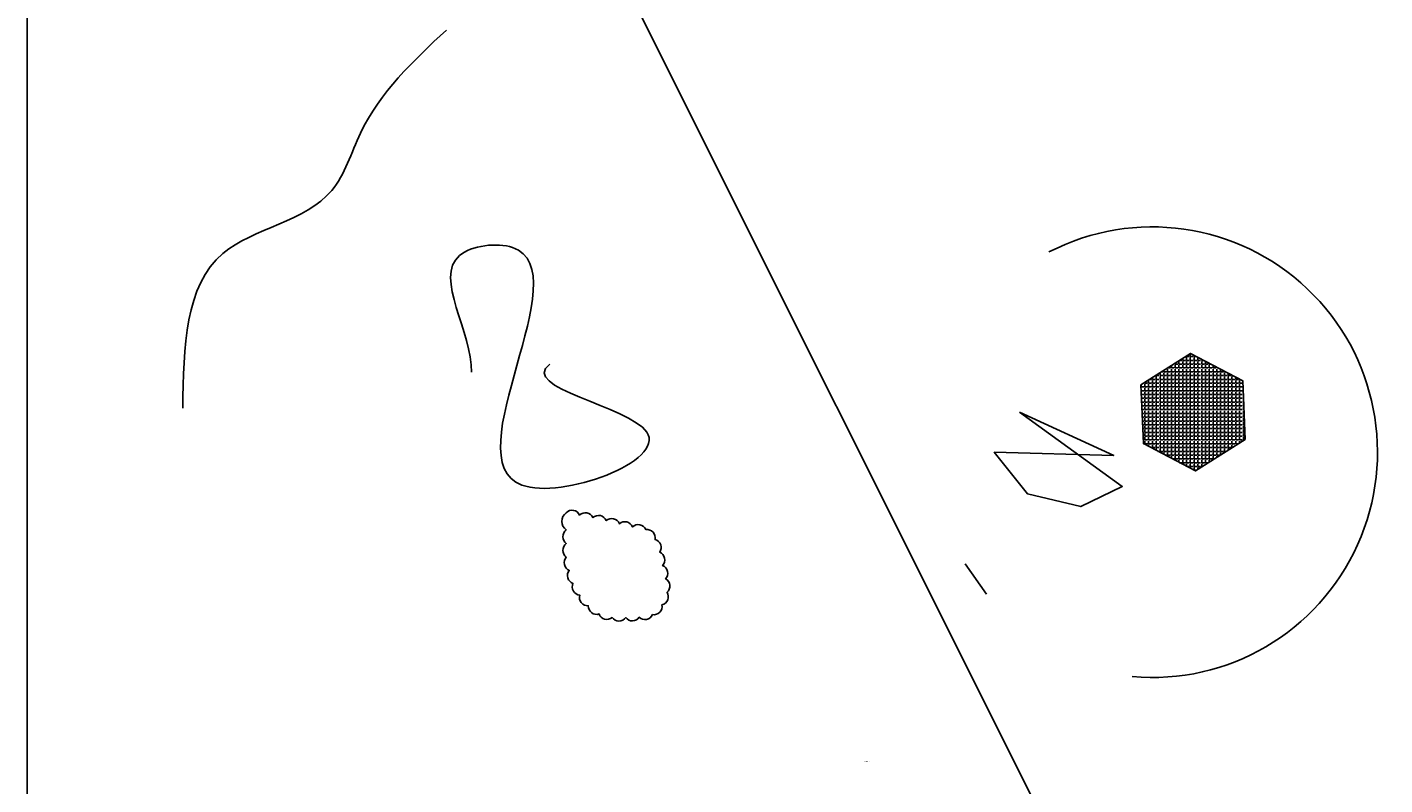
# Model space of a CAD drawing. Extents: x -2750778 to 731427, y -1983468 to 1712338.
# Tile 1 of 9: x -3088 to 1919, y -84 to 2709. Entities that reach past the tile are written whole.
import ezdxf

# ---------------------------------------------------------------- set-up
doc = ezdxf.new("R2010")
doc.units = 0
doc.layers.get('DEFPOINTS').update_dxf_attribs({"linetype": 'CONTINUOUS'})
doc.layers.add('TAVOLO_2', color=2, linetype='CONTINUOUS')
doc.layers.add('TAVOLO_3', color=4, linetype='CONTINUOUS')
doc.dimstyles.new('ISO-25', dxfattribs={"dimtxt": 2.5, "dimasz": 2.5, "dimexe": 1.25, "dimexo": 0.625, "dimtad": 1, "dimtxsty": 'STANDARD', "dimcen": 2.5, "dimazin": 3, "dimtfac": 1, "dimtmove": 0, "dimatfit": 3})

# ---------------------------------------------------------------- blocks, each defined once
blk = doc.blocks.new('*D6')
at = {"layer": 'DEFPOINTS', "color": 0}
for p in [(3869.5, 4177.6), (4398, 4177.6), (0, 0)]:
    blk.add_point(p, dxfattribs=at)
at = {"layer": 'TAVOLO_3', "color": 0}
blk.add_line((3870.2, 4177.6), (4413.2, 4177.6), dxfattribs=at)
at = {"layer": 'TAVOLO_3', "color": 0, "insert": (4405.9, 4179.7), "char_height": 2.5, "attachment_point": 5}
blk.add_mtext('4177,65', dxfattribs=at)
blk = doc.blocks.new('*D7')
at = {"layer": 'DEFPOINTS', "color": 0}
for p in [(4630.5, 4515.7), (4820.8, 4198.8), (0, 0)]:
    blk.add_point(p, dxfattribs=at)
at = {"layer": 'TAVOLO_3', "color": 0}
for p, q in [((4630.5, 4515.1), (4630.5, 4208.8)), ((4630.5, 4208.8), (4820.8, 4203.8)), ((4820.8, 4203.8), (4820.8, 4183.2))]:
    blk.add_line(p, q, dxfattribs=at)
at = {"layer": 'TAVOLO_3', "color": 0, "insert": (4818.7, 4190.7), "char_height": 2.5, "attachment_point": 5, "rotation": 90}
blk.add_mtext('4630,52', dxfattribs=at)
blk = doc.blocks.new('*D9')
at = {"layer": 'DEFPOINTS', "color": 0}
for p in [(-276.9, 4701.8), (-780.9, 4621.3), (0, 0)]:
    blk.add_point(p, dxfattribs=at)
at = {"layer": 'TAVOLO_3', "color": 0}
for p, q in [((-770.9, 4701.8), (-775.9, 4621.3)), ((-277.5, 4701.8), (-770.9, 4701.8)), ((-775.9, 4621.3), (-795.7, 4621.3))]:
    blk.add_line(p, q, dxfattribs=at)
at = {"layer": 'TAVOLO_3', "color": 0, "insert": (-788.6, 4623.4), "char_height": 2.5, "attachment_point": 5}
blk.add_mtext('4701,85', dxfattribs=at)

msp = doc.modelspace()

# ---------------------------------------------------------------- hatches: boundary and pattern name
at = {"layer": 'TAVOLO_3'}
h = msp.add_hatch(dxfattribs=at)
h.set_pattern_fill('ANGLE', color=256, scale=2, style=0)
h.set_pattern_definition([(0, (0, 0), (0, 13.97), [10.16, -3.81]), (90, (0, 0), (-13.97, 9e-16), [10.16, -3.81])])
h.paths.add_polyline_path([(1403.271, 1189.009), (1394.543, 1405.564), (1202.638, 1506.282), (1019.461, 1390.446), (1028.189, 1173.892), (1220.094, 1073.174)])

# ---------------------------------------------------------------- linework, layer by layer
at = {"layer": 'TAVOLO_2'}
msp.add_xline((207.649, 690.264), (0.4474991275, -0.89428436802), dxfattribs=at)
msp.add_lwpolyline([(571.681, 1289.728), (950.434, 1016.513), (797.052, 941.848), (600.408, 989.005), (478.489, 1142.265), (918.971, 1130.476), (571.681, 1289.728)], dxfattribs=at)
msp.add_lwpolyline([(-1099.847, 919.402, -0.52056705), (-1050.607, 910.72, -0.52056705), (-1001.486, 901.382, -0.52056705), (-952.732, 890.291, -0.52056705), (-904.113, 878.62, -0.52056705), (-855.494, 866.95, -0.52056705), (-806.52, 856.874, -0.52056705), (-772.345, 820.377, -0.52056705), (-755.463, 773.313, -0.52056705), (-744.674, 724.491, -0.52056705), (-733.83, 675.681, -0.52056705), (-728.403, 625.976, -0.52056705), (-747.014, 579.569, -0.52056705), (-781.789, 543.643, -0.52056705), (-830.883, 534.168, -0.52056705), (-880.87, 532.994, -0.52056705), (-930.87, 532.975, -0.52056705), (-979.135, 546.032, -0.52056705), (-1018.905, 576.335, -0.52056705), (-1049.966, 615.517, -0.52056705), (-1075.266, 658.644, -0.52056705), (-1088.674, 706.812, -0.52056705), (-1099.768, 755.566, -0.52056705), (-1099.834, 805.566, -0.52056705), (-1099.846, 855.566, -0.52056705)], format="xyb", close=True, dxfattribs=at)
msp.add_arc((1061.049, 1142.37), 830.639, 264.922533, 117.29589, dxfattribs=at)
at = {"layer": 'TAVOLO_2', "start_tangent": (-0.81223602, -0.58332893), "end_tangent": (-0.03604137, -0.9993503)}
msp.add_spline([(-1160.708, 1466.3), (-803.258, 1216.774), (-1263.536, 1021.067), (-1297.812, 1896.854), (-1493.675, 1867.498), (-1449.606, 1436.944)], degree=3, dxfattribs=at)
at = {"layer": 'TAVOLO_3'}
msp.add_line((370.859, 730.63), (450.04, 619.219), dxfattribs=at)
for points in [[(-3088.145, 5441.204), (11211.63, 5441.204), (11211.63, -3064.577), (-3088.145, -3064.577)], [(1403.271, 1189.009), (1394.543, 1405.564), (1202.638, 1506.282), (1019.461, 1390.446), (1028.189, 1173.892), (1220.094, 1073.174)]]:
    msp.add_lwpolyline(points, close=True, dxfattribs=at)
at = {"layer": 'TAVOLO_3', "end_tangent": (-0.99911225, 0.04212733)}
msp.add_spline([(-2514.289, 1304.403), (-2366.319, 1874.827), (-1964.688, 2107.222), (-1858.996, 2318.49), (-1541.918, 2698.773)], degree=3, dxfattribs=at)

# ---------------------------------------------------------------- texts
at = {"layer": 'TAVOLO_3'}
msp.add_attdef('ATRIBUTO', (0, 0), 'at', height=2.5, dxfattribs=at)

# ---------------------------------------------------------------- dimensions: what is measured, and where the dimension line sits
for feature_location, offset, dtype, picture, middle in [((-276.855, 4701.847), (-504.078, -80.534), 0, '*D9', (-788.641, 4623.396)), ((4630.519, 4515.679), (190.246, -316.902), 1, '*D7', (4818.682, 4190.652)), ((3869.534, 4177.65), (528.462, 0), 0, '*D6', (4405.913, 4179.733))]:
    dim = msp.add_ordinate_dim(feature_location=feature_location, offset=offset, dtype=dtype, origin=(0, 0), dimstyle='ISO-25', dxfattribs=at)
    dim.commit()
    dim.dimension.update_dxf_attribs({"geometry": picture, "text_midpoint": middle})

doc.saveas('drawing.dxf')
